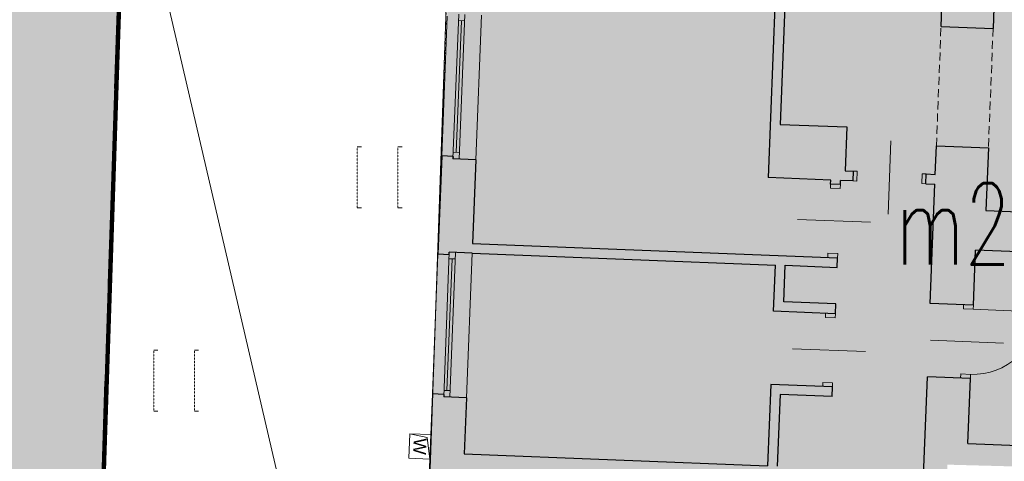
# Model space of a CAD drawing. Extents: x -280518 to 406552, y -27905 to 3675735.
# Tile 34 of 68: x -138248 to -126147, y 128346 to 133776. Entities that reach past the tile are written whole.
import ezdxf

# ---------------------------------------------------------------- set-up
doc = ezdxf.new("R2010")
doc.units = 0
doc.header["$MEASUREMENT"] = 0
for name, pattern in [('Krawędzie ukryte', [150, 100, -50]), ('L_0_03', [1, 0.5, -0.5]), ('Long Dashed', [2400, 1200, -1200])]:
    doc.linetypes.add(name, pattern=pattern)
for name, color, linetype, lineweight in [('0_Nr_Pióra__7', 7, 'Continuous', 13), ('312_budynek_ewidencyjny_Nr_Pióra__7', 7, 'Continuous', 13), ('312_oznaczenie_budynku_ewidencyjnego_Atr117_Nr_Pióra__7', 7, 'Continuous', 13), ('ARCH MAPA RUSINOWO_Nr_Pióra__60', 230, 'Continuous', 211), ('Arch opisy_Nr_Pióra__80', 3, 'Continuous', 211), ('INWENT OPISY_Nr_Pióra__21', 7, 'Continuous', 9), ('INWENT WYPOSAŻENIE_Nr_Pióra__21', 7, 'Continuous', 9), ('INWENT. DRZWI_Nr_Pióra__5', 7, 'Continuous', 13), ('INWENT. OKNA_Nr_Pióra__5', 7, 'Continuous', 13), ('INWENT.ŚCIANY_Nr_Pióra__1', 7, 'Continuous', 25), ('Istniejące stropy_Nr_Pióra__5', 7, 'Continuous', 13), ('przewod_elektroenergetyczny_podziemny_Nr_Pióra__7', 7, 'Continuous', 13), ('trawnik_Nr_Pióra__7', 7, 'Continuous', 13)]:
    doc.layers.add(name, color=color, linetype=linetype, lineweight=lineweight)
for name, color, linetype, lineweight, true_color in [('218_kontur_uzytku_gruntowego_Nr_Pióra__3', 7, 'Continuous', 13, 0xff6600), ('219_dzialka_ewidencyjna_Nr_Pióra__96', 7, 'Continuous', 13, 0x00d59f), ('arch wypelnienia_Nr_Pióra__4', 7, 'Continuous', 9, 0x029e21), ('arch wypelnienia_Nr_Pióra__76', 7, 'Continuous', 20, 0x00d59f)]:
    doc.layers.add(name, color=color, linetype=linetype, lineweight=lineweight, true_color=true_color)
doc.styles.add('GENERATED_STYLE_3', font='txt')
doc.styles.add('GENERATED_STYLE_9', font='Simplex.shx', dxfattribs={"bigfont": 'BIGFONT.SHX'})

msp = doc.modelspace()

# ---------------------------------------------------------------- hatches: boundary and pattern name
at = {"layer": 'arch wypelnienia_Nr_Pióra__4', "linetype": 'Continuous', "lineweight": 0, "true_color": 0x014f10}
msp.add_hatch(color=108, dxfattribs=at).paths.add_polyline_path([(-171130, 92333), (-167659, 92164, 0.417012), (-165053, 94551), (-164925, 97560), (-161128, 97411), (-161275, 93664, 0.414214), (-159978, 92262, 0.414214), (-155991, 95959), (-155139, 117743), (-154868, 124687), (-159864, 124883), (-159755, 127681), (-154759, 127485), (-154727, 128285), (-143086, 127830), (-143176, 125536), (-141117, 125456), (-134732, 125206), (-134723, 125456), (-133823, 125421), (-133822, 125451), (-133322, 125431), (-133318, 125546), (-137298, 125735), (-136418, 152485), (-165958, 147155), (-167118, 146075), (-168671, 125240), (-155203, 124234), (-157213, 97309), (-170683, 98315)], flags=0)
at = {"layer": 'arch wypelnienia_Nr_Pióra__76', "linetype": 'Continuous', "lineweight": 0, "true_color": 0x006a4f}
msp.add_hatch(color=116, dxfattribs=at).paths.add_polyline_path([(-133308, 125245), (-133301, 125434), (-133322, 125431), (-132953, 134889), (-126668, 134644), (-126542, 137861), (-120117, 137610), (-120547, 128136), (-126848, 128305), (-126948, 124985)], flags=0)

# ---------------------------------------------------------------- linework, layer by layer
at = {"layer": '0_Nr_Pióra__7', "linetype": 'Continuous'}
for p, q in [((-134099, 132214), (-134049, 132214)), ((-133599, 132214), (-133549, 132214)), ((-134099, 131464), (-134049, 131464)), ((-133599, 131464), (-133549, 131464)), ((-136599, 129714), (-136549, 129714)), ((-136099, 129714), (-136049, 129714)), ((-136599, 128964), (-136549, 128964)), ((-136099, 128964), (-136049, 128964))]:
    msp.add_line(p, q, dxfattribs=at)
at = {"layer": '218_kontur_uzytku_gruntowego_Nr_Pióra__3', "linetype": 'L_0_03', "flags": 128}
for points in [[(-136418, 152485), (-137298, 125735)], [(-137298, 125735), (-136418, 152485)]]:
    msp.add_lwpolyline(points, dxfattribs=at)
at = {"layer": '219_dzialka_ewidencyjna_Nr_Pióra__96', "linetype": 'Continuous', "flags": 128}
msp.add_lwpolyline([(-137298, 125735), (-136418, 152485)], dxfattribs=at)
at = {"layer": '312_budynek_ewidencyjny_Nr_Pióra__7', "linetype": 'Continuous', "flags": 128}
msp.add_lwpolyline([(-133298, 125545), (-132968, 134995)], dxfattribs=at)
at = {"layer": 'ARCH MAPA RUSINOWO_Nr_Pióra__60', "linetype": 'Continuous', "flags": 128}
msp.add_lwpolyline([(-137298, 125735), (-136473, 150813)], dxfattribs=at)
at = {"layer": 'Arch opisy_Nr_Pióra__80', "linetype": 'Long Dashed'}
msp.add_line((-137298, 125735), (-136418, 152485), dxfattribs=at)
at = {"layer": 'INWENT WYPOSAŻENIE_Nr_Pióra__21', "linetype": 'Continuous'}
for p, q in [((-133455, 128684), (-133467, 128384)), ((-133455, 128684), (-133242, 128640)), ((-133196, 128674), (-133455, 128684)), ((-133242, 128640), (-133207, 128374)), ((-133207, 128374), (-133196, 128674)), ((-133467, 128384), (-133207, 128374))]:
    msp.add_line(p, q, dxfattribs=at)
at = {"layer": 'INWENT. DRZWI_Nr_Pióra__5', "linetype": 'Continuous'}
for p, q in [((-127575, 131387), (-127540, 132286)), ((-127955, 131912), (-128005, 131914)), ((-127960, 131792), (-127955, 131912)), ((-128010, 131794), (-127960, 131792)), ((-127161, 131761), (-127156, 131881)), ((-127156, 131881), (-127106, 131879)), ((-128284, 131704), (-128282, 131754)), ((-128164, 131700), (-128284, 131704)), ((-128162, 131750), (-128164, 131700)), ((-127111, 131759), (-127161, 131761)), ((-127790, 131285), (-128689, 131320)), ((-128315, 130905), (-128317, 130855)), ((-128195, 130900), (-128315, 130905)), ((-128197, 130850), (-128195, 130900)), ((-126650, 130220), (-126648, 130269)), ((-126530, 130215), (-126650, 130220)), ((-126528, 130265), (-126530, 130215)), ((-125731, 130184), (-126530, 130215)), ((-128346, 130116), (-128344, 130166)), ((-128226, 130111), (-128346, 130116)), ((-128224, 130161), (-128226, 130111)), ((-127852, 129696), (-128751, 129731)), ((-126156, 129800), (-127056, 129835)), ((-126682, 129420), (-126684, 129370)), ((-126562, 129415), (-126682, 129420)), ((-126564, 129365), (-126562, 129415)), ((-128377, 129316), (-128379, 129266)), ((-128257, 129312), (-128377, 129316)), ((-128259, 129262), (-128257, 129312))]:
    msp.add_line(p, q, dxfattribs=at)
msp.add_arc((-126530, 130215), 800, 267.7616, 357.7616, dxfattribs=at)
at = {"layer": 'INWENT. OKNA_Nr_Pióra__5', "linetype": 'Continuous'}
for p, q in [((-132923, 132066), (-132853, 133845)), ((-132848, 132063), (-132779, 133842)), ((-132643, 132055), (-132574, 133834)), ((-133062, 132101), (-132995, 133820)), ((-132882, 132144), (-132819, 133763)), ((-132782, 133762), (-132857, 133765)), ((-132845, 132143), (-132920, 132146)), ((-133176, 129174), (-133109, 130892)), ((-133037, 129138), (-132968, 130917)), ((-132997, 129217), (-132934, 130835)), ((-132896, 130834), (-132971, 130837)), ((-132962, 129135), (-132893, 130914)), ((-132758, 129127), (-132688, 130906)), ((-132959, 129215), (-133034, 129218))]:
    msp.add_line(p, q, dxfattribs=at)
at = {"layer": 'INWENT.ŚCIANY_Nr_Pióra__1', "linetype": 'Continuous'}
for p, q in [((-128952, 134313), (-129049, 131834)), ((-128832, 134308), (-128903, 132489)), ((-126925, 133693), (-126904, 134232)), ((-126262, 134277), (-126285, 133668)), ((-126925, 133693), (-126285, 133668)), ((-128903, 132489), (-128084, 132457)), ((-128084, 132457), (-128105, 131918)), ((-126996, 131874), (-126982, 132224)), ((-126982, 132224), (-126343, 132199)), ((-126343, 132199), (-126373, 131430)), ((-133062, 132101), (-133109, 130892)), ((-132922, 132096), (-133062, 132101)), ((-132922, 132096), (-132923, 132066)), ((-132643, 132055), (-132923, 132066)), ((-132643, 132055), (-132683, 131026)), ((-128105, 131918), (-128005, 131914)), ((-128005, 131914), (-128010, 131794)), ((-128280, 131804), (-129049, 131834)), ((-128282, 131754), (-128280, 131804)), ((-128162, 131750), (-128160, 131800)), ((-128010, 131794), (-128160, 131800)), ((-127111, 131759), (-127106, 131879)), ((-127106, 131879), (-126996, 131874)), ((-128162, 131750), (-128282, 131754)), ((-127111, 131759), (-127001, 131754)), ((-127058, 130286), (-127001, 131754)), ((-126373, 131430), (-121766, 131250)), ((-132683, 131026), (-128197, 130850)), ((-126528, 130265), (-126502, 130944)), ((-120866, 130724), (-126502, 130944)), ((-132969, 130887), (-133109, 130892)), ((-132969, 130887), (-132968, 130917)), ((-132688, 130906), (-132968, 130917)), ((-132688, 130906), (-128961, 130760)), ((-128202, 130731), (-128197, 130850)), ((-128983, 130191), (-128961, 130760)), ((-128859, 130306), (-128841, 130756)), ((-128841, 130756), (-128202, 130731)), ((-128219, 130281), (-128859, 130306)), ((-128224, 130161), (-128219, 130281)), ((-126528, 130265), (-127058, 130286)), ((-128224, 130161), (-128983, 130191)), ((-127179, 127198), (-127093, 129386)), ((-126564, 129365), (-127093, 129386)), ((-126595, 128566), (-126564, 129365)), ((-129018, 129291), (-129057, 128292)), ((-128259, 129262), (-129018, 129291)), ((-128264, 129142), (-128259, 129262)), ((-133176, 129174), (-133223, 127965)), ((-133036, 129168), (-133176, 129174)), ((-133036, 129168), (-133037, 129138)), ((-132758, 129127), (-133037, 129138)), ((-132758, 129127), (-132785, 128438)), ((-128903, 129167), (-128938, 128287)), ((-128264, 129142), (-128903, 129167)), ((-126595, 128566), (-122358, 128400)), ((-132785, 128438), (-129057, 128292))]:
    msp.add_line(p, q, dxfattribs=at)
at = {"layer": 'Istniejące stropy_Nr_Pióra__5', "linetype": 'Krawędzie ukryte'}
for p, q in [((-126982, 132224), (-126925, 133693)), ((-126285, 133668), (-126343, 132199))]:
    msp.add_line(p, q, dxfattribs=at)
at = {"layer": 'przewod_elektroenergetyczny_podziemny_Nr_Pióra__7', "linetype": 'Continuous', "flags": 128}
msp.add_lwpolyline([(-97698, 154305), (-99838, 155085), (-105328, 154545), (-117188, 153005), (-117818, 152725), (-119658, 148465), (-127228, 147135), (-134548, 142745), (-134928, 135005), (-136408, 133895), (-134508, 125715)], dxfattribs=at)
at = {"layer": 'trawnik_Nr_Pióra__7', "linetype": 'L_0_03', "flags": 128}
msp.add_lwpolyline([(-140288, 126525), (-140568, 145295), (-140698, 147865), (-131798, 148915), (-125768, 149945), (-118498, 151365), (-116758, 150005), (-116978, 149145), (-120718, 146625), (-121478, 146175), (-127308, 146175), (-133028, 142595), (-132918, 136055), (-132968, 134995), (-133298, 125545), (-133308, 125245), (-139968, 125555)], close=True, dxfattribs=at)
for points in [[(-134099, 131464), (-134099, 132214)], [(-133599, 131464), (-133599, 132214)], [(-136599, 128964), (-136599, 129714)], [(-136099, 128964), (-136099, 129714)]]:
    msp.add_lwpolyline(points, dxfattribs=at)

# ---------------------------------------------------------------- texts
at = {"layer": '312_oznaczenie_budynku_ewidencyjnego_Atr117_Nr_Pióra__7', "linetype": 'Continuous', "insert": (-127482, 131766), "char_height": 1000, "attachment_point": 1, "style": 'GENERATED_STYLE_9'}
msp.add_mtext('{\\W0.660000x;m2}', dxfattribs=at)
at = {"layer": 'INWENT OPISY_Nr_Pióra__21', "linetype": 'Continuous', "insert": (-133250, 128526), "char_height": 160, "attachment_point": 2, "rotation": 267.7616, "style": 'GENERATED_STYLE_3'}
msp.add_mtext('{W}', dxfattribs=at)

doc.saveas('drawing.dxf')
